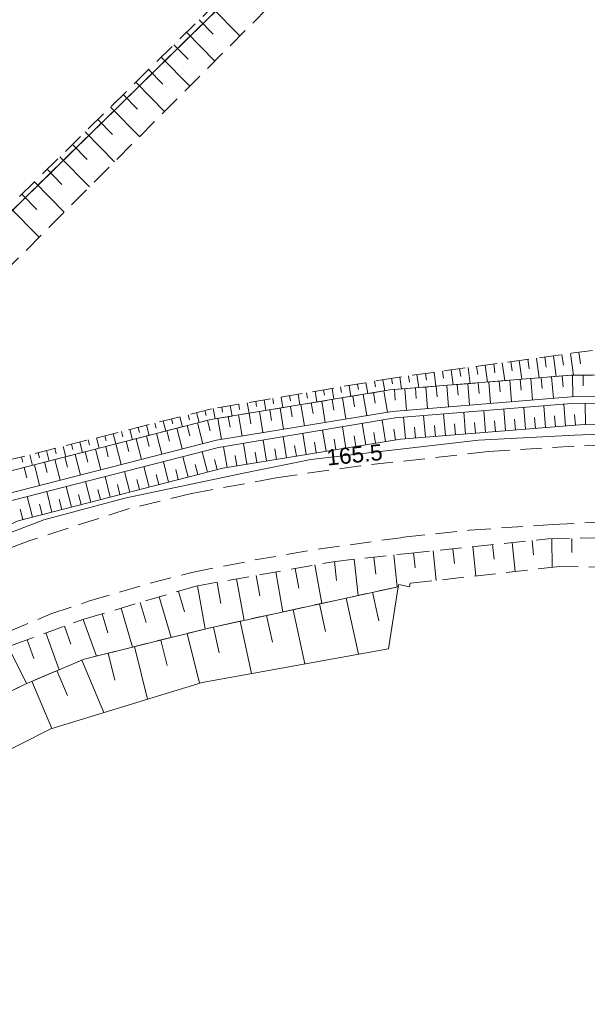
# Model space of a CAD drawing. Extents: x 7503703 to 7518012, y 5690450 to 5705715.
# Tile 42 of 50: x 7512754 to 7512780, y 5696889 to 5696935. Entities that reach past the tile are written whole.
import ezdxf

# ---------------------------------------------------------------- set-up
doc = ezdxf.new("R2010")
doc.units = 0
for name, pattern in [('PRZER1-1', [1, 0.5, -0.5]), ('PRZER2-1', [1.5, 1, -0.5]), ('PRZER3-1', [2, 1.5, -0.5])]:
    doc.linetypes.add(name, pattern=pattern)
for name, color, linetype, lineweight in [('EGDE', 7, 'CONTINUOUS', 18), ('GUPPRZ_O', 7, 'CONTINUOUS', 18), ('OTKC', 7, 'CONTINUOUS', 18), ('OTRK', 7, 'CONTINUOUS', 18), ('OTRU', 7, 'CONTINUOUS', 18)]:
    doc.layers.add(name, color=color, linetype=linetype, lineweight=lineweight)
for name, color, linetype, lineweight, true_color in [('EGUG', 96, 'CONTINUOUS', 18, 0x008000), ('GESKLU', 96, 'CONTINUOUS', 18, 0x008000), ('SUEP', 1, 'CONTINUOUS', 18, 0xff0000)]:
    doc.layers.add(name, color=color, linetype=linetype, lineweight=lineweight, true_color=true_color)
doc.styles.add('Arial', font='arial.ttf')

msp = doc.modelspace()

# ---------------------------------------------------------------- linework, layer by layer
at = {"layer": 'EGDE', "color": 7, "linetype": 'Continuous', "lineweight": 18, "elevation": 10.22}
msp.add_lwpolyline([(7512729.161, 5696902.336), (7512752.974, 5696925.642), (7512773.634, 5696945.879), (7512797.065, 5696968.816), (7512818.915, 5696990.213), (7512838.537, 5697009.42), (7512859.252, 5697029.706), (7512861.905, 5697038.564), (7512850.646, 5697050.063), (7512847.545, 5697053.223), (7512833.611, 5697039.586), (7512811.007, 5697017.48), (7512801.55, 5697008.23), (7512788.506, 5696995.453), (7512775.136, 5696982.375), (7512752.095, 5696959.778), (7512693.481, 5696901.899), (7512689.851, 5696898.43), (7512717.47, 5696890.889)], close=True, dxfattribs=at)
at = {"layer": 'EGUG', "color": 96, "linetype": 'PRZER1-1', "lineweight": 18, "true_color": 0x008000, "elevation": 10.08}
msp.add_lwpolyline([(7512693.481, 5696901.899), (7512752.095, 5696959.778), (7512775.136, 5696982.375), (7512788.506, 5696995.453), (7512801.55, 5697008.23), (7512811.007, 5697017.48), (7512833.611, 5697039.586), (7512847.545, 5697053.223), (7512850.646, 5697050.063), (7512861.905, 5697038.564), (7512859.252, 5697029.706), (7512838.537, 5697009.42), (7512818.915, 5696990.213), (7512797.065, 5696968.816), (7512773.634, 5696945.879), (7512752.974, 5696925.642), (7512729.161, 5696902.336), (7512717.47, 5696890.889), (7512689.851, 5696898.43)], close=True, dxfattribs=at)
msp.add_lwpolyline([(7512632.502, 5696809.033), (7512681.646, 5696856.369), (7512697.622, 5696871.76), (7512713.35, 5696886.929), (7512717.47, 5696890.889), (7512729.161, 5696902.336), (7512752.974, 5696925.642), (7512773.634, 5696945.879), (7512797.065, 5696968.816), (7512818.915, 5696990.213), (7512824.737, 5696986.83), (7512830.69, 5696983.37), (7512843.21, 5696976.09), (7512868.792, 5696961.226), (7512859.113, 5696928.83), (7512847.14, 5696889.52), (7512841.85, 5696872.13), (7512838.22, 5696867.12), (7512827.45, 5696855.45), (7512807.74, 5696835.39), (7512801.73, 5696828.43), (7512798.02, 5696824.61), (7512776.84, 5696802.84)], dxfattribs=at)
at = {"layer": 'GESKLU', "color": 96, "linetype": 'PRZER3-1', "lineweight": 18, "true_color": 0x008000, "elevation": 10.06}
msp.add_lwpolyline([(7512693.481, 5696901.899), (7512752.095, 5696959.778), (7512775.136, 5696982.375), (7512788.506, 5696995.453), (7512801.55, 5697008.23), (7512811.007, 5697017.48), (7512833.611, 5697039.586), (7512847.545, 5697053.223), (7512850.646, 5697050.063), (7512861.905, 5697038.564), (7512859.252, 5697029.706), (7512838.537, 5697009.42), (7512818.915, 5696990.213), (7512797.065, 5696968.816), (7512773.634, 5696945.879), (7512752.974, 5696925.642), (7512729.161, 5696902.336), (7512717.47, 5696890.889), (7512689.851, 5696898.43)], close=True, dxfattribs=at)
msp.add_lwpolyline([(7512632.502, 5696809.033), (7512681.646, 5696856.369), (7512697.622, 5696871.76), (7512713.35, 5696886.929), (7512717.47, 5696890.889), (7512729.161, 5696902.336), (7512752.974, 5696925.642), (7512773.634, 5696945.879), (7512797.065, 5696968.816), (7512818.915, 5696990.213), (7512824.737, 5696986.83), (7512830.69, 5696983.37), (7512843.21, 5696976.09), (7512868.792, 5696961.226), (7512859.113, 5696928.83), (7512847.14, 5696889.52), (7512841.85, 5696872.13), (7512838.22, 5696867.12), (7512827.45, 5696855.45), (7512807.74, 5696835.39), (7512801.73, 5696828.43), (7512798.02, 5696824.61), (7512776.84, 5696802.84)], dxfattribs=at)
at = {"layer": 'OTKC', "color": 7, "linetype": 'PRZER2-1', "lineweight": 18, "elevation": 10.18}
for points in [[(7512782.47, 5696914.99), (7512779.48, 5696914.88), (7512775.49, 5696914.63), (7512769.51, 5696913.97), (7512765.56, 5696913.41), (7512761.61, 5696912.67), (7512758.7, 5696911.97), (7512754.06, 5696910.48), (7512751.16, 5696909.36), (7512747.57, 5696907.58), (7512744.18, 5696905.81), (7512741.46, 5696904.15), (7512738.96, 5696902.35), (7512736.87, 5696900.59), (7512726.38, 5696890.96), (7512714.29, 5696879.83), (7512698.86, 5696865.66), (7512694.68, 5696861.82), (7512667.1, 5696834.17), (7512638.18, 5696805.03)], [(7512640.81, 5696802.57), (7512669.74, 5696831.7), (7512696.62, 5696858.71), (7512716.49, 5696877.01), (7512729, 5696888.49), (7512738.56, 5696897.36), (7512740.89, 5696899.28), (7512743.31, 5696901.06), (7512745, 5696902.14), (7512746.88, 5696903.2), (7512749.42, 5696904.52), (7512753.04, 5696906.22), (7512755.04, 5696907.05), (7512756.8, 5696907.64), (7512759.68, 5696908.49), (7512761.63, 5696908.99), (7512764.57, 5696909.57), (7512767.53, 5696910.08), (7512771.52, 5696910.63), (7512774.6, 5696910.96), (7512778.49, 5696911.23), (7512781.49, 5696911.37)]]:
    msp.add_lwpolyline(points, dxfattribs=at)
at = {"layer": 'OTRK', "color": 7, "linetype": 'PRZER2-1', "lineweight": 18, "elevation": 10.06}
msp.add_lwpolyline([(7512708.44, 5696880.09), (7512709.42, 5696882.46), (7512710.63, 5696884.32), (7512722.45, 5696895.82), (7512740.74, 5696913.93), (7512763.98, 5696936.78), (7512778.03, 5696950.93), (7512788.84, 5696961.54), (7512795.33, 5696967.76), (7512789.57, 5696960.66), (7512779.14, 5696949.77), (7512765.18, 5696935.36), (7512741.96, 5696912.08), (7512723.33, 5696894.55), (7512711.82, 5696883.33), (7512711.26, 5696881.34)], close=True, dxfattribs=at)
at = {"layer": 'OTRK', "color": 7, "linetype": 'Continuous', "lineweight": 18, "elevation": 10.06}
for points in [[(7512762.559, 5696935.382), (7512763.871, 5696934.048)], [(7512761.967, 5696934.8), (7512762.626, 5696934.13)], [(7512761.375, 5696934.218), (7512762.699, 5696932.872)], [(7512760.783, 5696933.637), (7512761.448, 5696932.96)], [(7512760.191, 5696933.055), (7512761.526, 5696931.697)], [(7512759.599, 5696932.473), (7512760.27, 5696931.791)], [(7512759.007, 5696931.891), (7512760.354, 5696930.521)], [(7512758.415, 5696931.309), (7512759.091, 5696930.621)], [(7512757.824, 5696930.727), (7512759.181, 5696929.346)], [(7512757.232, 5696930.145), (7512757.913, 5696929.451)], [(7512756.64, 5696929.563), (7512758.009, 5696928.17)], [(7512756.048, 5696928.981), (7512756.735, 5696928.282)], [(7512755.456, 5696928.399), (7512756.837, 5696926.995)], [(7512754.864, 5696927.817), (7512755.557, 5696927.112)], [(7512754.272, 5696927.235), (7512755.664, 5696925.82)], [(7512753.68, 5696926.653), (7512754.379, 5696925.942)], [(7512753.088, 5696926.071), (7512754.492, 5696924.644)], [(7512777.72, 5696918.998), (7512777.847, 5696918.077)], [(7512778.118, 5696919.053), (7512778.183, 5696918.582)], [(7512778.516, 5696919.108), (7512778.65, 5696918.142)], [(7512778.915, 5696919.163), (7512778.983, 5696918.669)], [(7512779.313, 5696919.218), (7512779.453, 5696918.201)], [(7512779.711, 5696919.273), (7512779.785, 5696918.739)], [(7512774.534, 5696918.559), (7512774.636, 5696917.816)], [(7512774.932, 5696918.614), (7512774.985, 5696918.231)], [(7512775.33, 5696918.669), (7512775.439, 5696917.881)], [(7512775.728, 5696918.724), (7512775.784, 5696918.319)], [(7512776.127, 5696918.779), (7512776.242, 5696917.947)], [(7512776.525, 5696918.833), (7512776.584, 5696918.406)], [(7512776.923, 5696918.888), (7512777.044, 5696918.012)], [(7512777.322, 5696918.943), (7512777.384, 5696918.494)], [(7512771.347, 5696918.119), (7512771.425, 5696917.555)], [(7512771.746, 5696918.174), (7512771.786, 5696917.881)], [(7512772.144, 5696918.229), (7512772.228, 5696917.62)], [(7512772.542, 5696918.284), (7512772.586, 5696917.968)], [(7512772.94, 5696918.339), (7512773.031, 5696917.686)], [(7512773.339, 5696918.394), (7512773.385, 5696918.056)], [(7512773.737, 5696918.449), (7512773.833, 5696917.751)], [(7512774.135, 5696918.504), (7512774.185, 5696918.144)], [(7512768.572, 5696917.653), (7512768.615, 5696917.399)], [(7512768.968, 5696917.72), (7512769.055, 5696917.21)], [(7512769.365, 5696917.787), (7512769.408, 5696917.531)], [(7512769.761, 5696917.854), (7512769.848, 5696917.341)], [(7512770.158, 5696917.922), (7512770.201, 5696917.664)], [(7512770.554, 5696917.989), (7512770.642, 5696917.472)], [(7512770.95, 5696918.056), (7512770.995, 5696917.79)], [(7512765.797, 5696917.182), (7512765.881, 5696916.687)], [(7512766.194, 5696917.249), (7512766.236, 5696917.001)], [(7512766.59, 5696917.317), (7512766.675, 5696916.817)], [(7512766.986, 5696917.384), (7512767.029, 5696917.133)], [(7512767.383, 5696917.451), (7512767.468, 5696916.948)], [(7512767.779, 5696917.518), (7512767.822, 5696917.266)], [(7512768.176, 5696917.586), (7512768.261, 5696917.079)], [(7512763.023, 5696916.712), (7512763.064, 5696916.47)], [(7512763.419, 5696916.779), (7512763.501, 5696916.294)], [(7512763.815, 5696916.846), (7512763.857, 5696916.603)], [(7512764.212, 5696916.913), (7512764.295, 5696916.425)], [(7512764.608, 5696916.981), (7512764.65, 5696916.735)], [(7512765.004, 5696917.048), (7512765.088, 5696916.556)], [(7512765.401, 5696917.115), (7512765.443, 5696916.868)], [(7512761.066, 5696916.257), (7512761.184, 5696915.789)], [(7512761.455, 5696916.356), (7512761.514, 5696916.123)], [(7512761.845, 5696916.454), (7512761.963, 5696915.989)], [(7512762.235, 5696916.553), (7512762.293, 5696916.321)], [(7512762.626, 5696916.645), (7512762.708, 5696916.163)], [(7512759.506, 5696915.863), (7512759.626, 5696915.389)], [(7512759.896, 5696915.962), (7512759.956, 5696915.726)], [(7512760.286, 5696916.06), (7512760.405, 5696915.589)], [(7512760.676, 5696916.159), (7512760.735, 5696915.924)], [(7512757.557, 5696915.371), (7512757.618, 5696915.13)], [(7512757.947, 5696915.469), (7512758.068, 5696914.989)], [(7512758.337, 5696915.568), (7512758.397, 5696915.329)], [(7512758.727, 5696915.666), (7512758.847, 5696915.189)], [(7512759.117, 5696915.765), (7512759.177, 5696915.527)], [(7512755.608, 5696914.878), (7512755.732, 5696914.389)], [(7512755.998, 5696914.976), (7512756.06, 5696914.733)], [(7512756.388, 5696915.075), (7512756.511, 5696914.589)], [(7512756.778, 5696915.174), (7512756.839, 5696914.931)], [(7512757.168, 5696915.272), (7512757.29, 5696914.789)], [(7512754.049, 5696914.484), (7512754.174, 5696913.99)], [(7512754.439, 5696914.582), (7512754.501, 5696914.336)], [(7512754.829, 5696914.681), (7512754.953, 5696914.189)], [(7512755.219, 5696914.779), (7512755.281, 5696914.534)], [(7512753.66, 5696914.385), (7512753.722, 5696914.137)], [(7512775.672, 5696910.29), (7512775.743, 5696909.608)], [(7512776.596, 5696910.386), (7512776.737, 5696909.029)], [(7512777.519, 5696910.482), (7512777.59, 5696909.807)], [(7512778.444, 5696910.563), (7512778.467, 5696909.223)], [(7512779.372, 5696910.579), (7512779.384, 5696909.916)], [(7512771.056, 5696909.804), (7512771.221, 5696908.309)], [(7512771.979, 5696909.905), (7512772.051, 5696909.209)], [(7512772.902, 5696910.001), (7512773.046, 5696908.617)], [(7512773.826, 5696910.097), (7512773.897, 5696909.409)], [(7512774.749, 5696910.193), (7512774.892, 5696908.823)], [(7512767.373, 5696909.339), (7512767.694, 5696907.54)], [(7512768.287, 5696909.497), (7512768.386, 5696908.605)], [(7512769.21, 5696909.6), (7512769.397, 5696907.912)], [(7512770.133, 5696909.702), (7512770.221, 5696908.906)], [(7512765.545, 5696909.013), (7512765.878, 5696907.144)], [(7512766.459, 5696909.176), (7512766.622, 5696908.259)], [(7512762.803, 5696908.524), (7512762.979, 5696907.537)], [(7512763.717, 5696908.687), (7512764.063, 5696906.748)], [(7512764.631, 5696908.85), (7512764.8, 5696907.898)], [(7512760.996, 5696908.105), (7512761.279, 5696907.141)], [(7512761.889, 5696908.36), (7512762.248, 5696906.347)], [(7512759.214, 5696907.583), (7512759.487, 5696906.655)], [(7512760.105, 5696907.844), (7512760.661, 5696905.952)], [(7512757.433, 5696907.06), (7512757.694, 5696906.169)], [(7512758.324, 5696907.321), (7512758.857, 5696905.502)], [(7512756.543, 5696906.796), (7512757.166, 5696905.081)], [(7512754.797, 5696906.162), (7512755.422, 5696904.444)], [(7512755.67, 5696906.479), (7512755.974, 5696905.642)], [(7512753.925, 5696905.845), (7512754.245, 5696904.964)], [(7512753.063, 5696905.503), (7512753.904, 5696903.804)]]:
    msp.add_lwpolyline(points, dxfattribs=at)
at = {"layer": 'OTRK', "color": 7, "linetype": 'PRZER2-1', "lineweight": 18, "elevation": 10.06}
for points in [[(7512780.34, 5696919.36), (7512771.21, 5696918.1), (7512762.54, 5696916.63), (7512752.61, 5696914.12), (7512747.32, 5696911.66), (7512742.88, 5696909.24), (7512738.01, 5696906.07), (7512732.17, 5696901.5), (7512724.04, 5696893.67), (7512714.78, 5696885.22), (7512712.38, 5696882.53), (7512723.98, 5696893.09), (7512732.56, 5696901.11), (7512738.26, 5696905.76), (7512742.86, 5696908.77), (7512747.36, 5696911.14), (7512752.93, 5696913.67), (7512762.51, 5696916.13), (7512770.87, 5696917.51), (7512779.36, 5696918.2), (7512798.75, 5696918.37)], [(7512641.25, 5696801.96), (7512670.2, 5696831.21), (7512697.09, 5696858.21), (7512716.93, 5696876.47), (7512729.15, 5696887.78), (7512738.73, 5696896.58), (7512743.67, 5696900.52), (7512747.46, 5696902.73), (7512753.28, 5696905.61), (7512756.58, 5696906.81), (7512761.83, 5696908.35), (7512768.22, 5696909.49), (7512771.74, 5696909.88), (7512778.27, 5696910.56), (7512788.64, 5696910.74)], [(7512788.68, 5696909.14), (7512778.8, 5696909.26), (7512771.82, 5696908.48), (7512771.8, 5696908.32), (7512771.29, 5696908.42), (7512771.27, 5696908.32), (7512762.42, 5696906.39), (7512756.6, 5696904.94), (7512753.8, 5696903.76), (7512749.07, 5696901.43), (7512744.55, 5696898.52), (7512739.68, 5696894.77), (7512730.16, 5696885.94), (7512718.25, 5696875.02), (7512698.16, 5696856.38), (7512671.27, 5696829.6), (7512641.76, 5696800.07)]]:
    msp.add_lwpolyline(points, dxfattribs=at)
at = {"layer": 'OTRU', "color": 7, "linetype": 'Continuous', "lineweight": 18, "elevation": 10.06}
for points in [[(7512798.75, 5696918.37), (7512779.36, 5696918.2), (7512770.87, 5696917.51), (7512762.51, 5696916.13), (7512752.93, 5696913.67), (7512747.36, 5696911.14), (7512742.86, 5696908.77), (7512738.26, 5696905.76), (7512732.56, 5696901.11), (7512723.98, 5696893.09), (7512712.38, 5696882.53)], [(7512777.946, 5696918.085), (7512777.987, 5696917.584)], [(7512778.436, 5696918.125), (7512778.518, 5696917.122)], [(7512778.926, 5696918.165), (7512778.967, 5696917.663)], [(7512779.416, 5696918.2), (7512779.425, 5696917.191)], [(7512779.908, 5696918.205), (7512779.912, 5696917.7)], [(7512772.557, 5696917.647), (7512772.639, 5696916.645)], [(7512773.047, 5696917.687), (7512773.088, 5696917.186)], [(7512773.537, 5696917.727), (7512773.618, 5696916.724)], [(7512774.027, 5696917.767), (7512774.068, 5696917.265)], [(7512774.517, 5696917.806), (7512774.598, 5696916.804)], [(7512775.007, 5696917.846), (7512775.047, 5696917.345)], [(7512775.497, 5696917.886), (7512775.578, 5696916.884)], [(7512775.987, 5696917.926), (7512776.027, 5696917.425)], [(7512776.476, 5696917.966), (7512776.558, 5696916.963)], [(7512776.966, 5696918.005), (7512777.007, 5696917.504)], [(7512777.456, 5696918.045), (7512777.538, 5696917.043)], [(7512713.14, 5696881.74), (7512724.46, 5696892.22), (7512733.18, 5696900.31), (7512738.87, 5696904.92), (7512743.27, 5696907.85), (7512747.63, 5696910.21), (7512752.93, 5696912.65), (7512762.77, 5696915.16), (7512770.98, 5696916.51), (7512779.35, 5696917.19), (7512798.63, 5696917.37)], [(7512769.145, 5696917.225), (7512769.227, 5696916.73)], [(7512769.63, 5696917.305), (7512769.794, 5696916.315)], [(7512770.115, 5696917.385), (7512770.197, 5696916.89)], [(7512770.6, 5696917.465), (7512770.764, 5696916.474)], [(7512771.087, 5696917.528), (7512771.128, 5696917.027)], [(7512771.577, 5696917.567), (7512771.659, 5696916.565)], [(7512772.067, 5696917.607), (7512772.108, 5696917.106)], [(7512798.53, 5696916.03), (7512779.76, 5696915.88), (7512771.37, 5696915.21), (7512763.07, 5696913.86), (7512753.51, 5696911.4), (7512748.27, 5696909.01), (7512743.86, 5696906.64), (7512739.52, 5696903.79), (7512734, 5696899.3), (7512725.22, 5696891.32), (7512713.83, 5696880.85), (7512712.93, 5696880.72), (7512713.34, 5696881.51), (7512724.72, 5696891.97), (7512733.41, 5696900.05), (7512739.04, 5696904.64), (7512743.48, 5696907.56), (7512747.76, 5696909.87), (7512753.21, 5696912.35), (7512762.87, 5696914.82), (7512771.13, 5696916.21), (7512779.36, 5696916.88), (7512798.61, 5696917)], [(7512766.235, 5696916.745), (7512766.317, 5696916.251)], [(7512766.72, 5696916.825), (7512766.884, 5696915.836)], [(7512767.205, 5696916.905), (7512767.287, 5696916.411)], [(7512767.69, 5696916.985), (7512767.854, 5696915.996)], [(7512768.175, 5696917.065), (7512768.257, 5696916.57)], [(7512768.66, 5696917.145), (7512768.824, 5696916.155)], [(7512777.211, 5696915.676), (7512777.13, 5696916.698)], [(7512778.146, 5696915.751), (7512778.065, 5696916.775)], [(7512779.081, 5696915.826), (7512778.999, 5696916.851)], [(7512780.017, 5696915.882), (7512780.009, 5696916.884)], [(7512763.326, 5696916.265), (7512763.407, 5696915.771)], [(7512763.811, 5696916.345), (7512763.974, 5696915.358)], [(7512764.296, 5696916.425), (7512764.377, 5696915.931)], [(7512764.781, 5696916.505), (7512764.944, 5696915.517)], [(7512765.266, 5696916.585), (7512765.347, 5696916.091)], [(7512765.751, 5696916.665), (7512765.914, 5696915.677)], [(7512771.601, 5696915.228), (7512771.52, 5696916.242)], [(7512772.536, 5696915.303), (7512772.455, 5696916.318)], [(7512773.471, 5696915.378), (7512773.39, 5696916.394)], [(7512774.406, 5696915.452), (7512774.325, 5696916.47)], [(7512775.341, 5696915.527), (7512775.26, 5696916.546)], [(7512776.276, 5696915.602), (7512776.195, 5696916.622)], [(7512778.614, 5696915.788), (7512778.573, 5696916.301)], [(7512779.549, 5696915.863), (7512779.508, 5696916.372)], [(7512761.406, 5696915.847), (7512761.531, 5696915.361)], [(7512761.882, 5696915.969), (7512762.132, 5696914.997)], [(7512762.359, 5696916.091), (7512762.483, 5696915.605)], [(7512762.841, 5696916.185), (7512763.004, 5696915.198)], [(7512768.822, 5696914.796), (7512768.659, 5696915.794)], [(7512769.747, 5696914.946), (7512769.584, 5696915.95)], [(7512770.673, 5696915.097), (7512770.509, 5696916.106)], [(7512772.069, 5696915.266), (7512772.028, 5696915.773)], [(7512773.004, 5696915.34), (7512772.963, 5696915.848)], [(7512773.939, 5696915.415), (7512773.898, 5696915.924)], [(7512774.874, 5696915.49), (7512774.833, 5696915.999)], [(7512775.809, 5696915.564), (7512775.768, 5696916.074)], [(7512776.744, 5696915.639), (7512776.703, 5696916.15)], [(7512777.679, 5696915.714), (7512777.638, 5696916.225)], [(7512759.502, 5696915.358), (7512759.626, 5696914.874)], [(7512759.978, 5696915.48), (7512760.227, 5696914.511)], [(7512760.454, 5696915.602), (7512760.579, 5696915.117)], [(7512760.93, 5696915.724), (7512761.179, 5696914.754)], [(7512766.044, 5696914.344), (7512765.884, 5696915.327)], [(7512766.97, 5696914.494), (7512766.809, 5696915.483)], [(7512767.896, 5696914.645), (7512767.734, 5696915.639)], [(7512769.285, 5696914.871), (7512769.203, 5696915.371)], [(7512770.21, 5696915.021), (7512770.129, 5696915.525)], [(7512771.136, 5696915.172), (7512771.054, 5696915.678)], [(7512757.598, 5696914.869), (7512757.722, 5696914.386)], [(7512758.074, 5696914.991), (7512758.322, 5696914.025)], [(7512758.55, 5696915.113), (7512758.674, 5696914.63)], [(7512759.026, 5696915.235), (7512759.274, 5696914.268)], [(7512763.267, 5696913.892), (7512763.109, 5696914.86)], [(7512764.193, 5696914.043), (7512764.034, 5696915.016)], [(7512765.119, 5696914.193), (7512764.959, 5696915.172)], [(7512766.507, 5696914.419), (7512766.427, 5696914.912)], [(7512767.433, 5696914.57), (7512767.352, 5696915.065)], [(7512768.359, 5696914.72), (7512768.278, 5696915.218)], [(7512756.169, 5696914.502), (7512756.417, 5696913.539)], [(7512756.646, 5696914.624), (7512756.769, 5696914.142)], [(7512757.122, 5696914.746), (7512757.369, 5696913.782)], [(7512761.446, 5696913.442), (7512761.202, 5696914.393)], [(7512762.355, 5696913.676), (7512762.11, 5696914.626)], [(7512763.73, 5696913.967), (7512763.651, 5696914.453)], [(7512764.656, 5696914.118), (7512764.576, 5696914.606)], [(7512765.581, 5696914.268), (7512765.502, 5696914.759)], [(7512754.265, 5696914.013), (7512754.512, 5696913.053)], [(7512754.741, 5696914.135), (7512754.865, 5696913.655)], [(7512755.217, 5696914.257), (7512755.464, 5696913.296)], [(7512755.693, 5696914.38), (7512755.817, 5696913.899)], [(7512760.538, 5696913.208), (7512760.293, 5696914.161)], [(7512761.901, 5696913.559), (7512761.778, 5696914.034)], [(7512762.809, 5696913.793), (7512762.687, 5696914.267)], [(7512753.789, 5696913.891), (7512753.912, 5696913.411)], [(7512758.721, 5696912.741), (7512758.476, 5696913.696)], [(7512759.63, 5696912.975), (7512759.384, 5696913.929)], [(7512760.084, 5696913.092), (7512759.961, 5696913.568)], [(7512760.992, 5696913.325), (7512760.87, 5696913.801)], [(7512756.905, 5696912.274), (7512756.658, 5696913.232)], [(7512757.813, 5696912.507), (7512757.567, 5696913.464)], [(7512758.267, 5696912.624), (7512758.144, 5696913.102)], [(7512759.176, 5696912.858), (7512759.053, 5696913.335)], [(7512755.088, 5696911.806), (7512754.841, 5696912.767)], [(7512755.996, 5696912.04), (7512755.749, 5696912.999)], [(7512756.45, 5696912.157), (7512756.327, 5696912.636)], [(7512757.359, 5696912.39), (7512757.236, 5696912.869)], [(7512754.179, 5696911.572), (7512753.932, 5696912.535)], [(7512754.634, 5696911.689), (7512754.51, 5696912.17)], [(7512755.542, 5696911.923), (7512755.419, 5696912.403)], [(7512753.725, 5696911.455), (7512753.601, 5696911.937)], [(7512643.25, 5696797.72), (7512672.83, 5696827.43), (7512699.17, 5696853.95), (7512719.24, 5696872.6), (7512731.55, 5696883.89), (7512740.76, 5696892.34), (7512745.52, 5696896.31), (7512750.55, 5696899.43), (7512755.03, 5696901.69), (7512762.11, 5696903.85), (7512770.81, 5696905.42), (7512771.27, 5696908.32), (7512762.42, 5696906.39), (7512756.6, 5696904.94), (7512753.8, 5696903.76), (7512749.07, 5696901.43), (7512744.55, 5696898.52), (7512739.68, 5696894.77), (7512730.16, 5696885.94), (7512718.25, 5696875.02), (7512698.16, 5696856.38), (7512671.27, 5696829.6), (7512641.76, 5696800.07)], [(7512770.072, 5696908.059), (7512770.363, 5696906.725)], [(7512767.593, 5696907.518), (7512767.874, 5696906.23)], [(7512768.832, 5696907.788), (7512769.404, 5696905.166)], [(7512766.354, 5696907.248), (7512766.906, 5696904.715)], [(7512763.875, 5696906.707), (7512764.408, 5696904.265)], [(7512765.115, 5696906.978), (7512765.386, 5696905.734)], [(7512761.404, 5696906.137), (7512761.983, 5696903.811)], [(7512762.636, 5696906.437), (7512762.897, 5696905.238)], [(7512760.173, 5696905.83), (7512760.471, 5696904.635)], [(7512757.711, 5696905.217), (7512758.025, 5696903.958)], [(7512758.942, 5696905.523), (7512759.553, 5696903.07)], [(7512756.486, 5696904.892), (7512757.516, 5696902.449)], [(7512755.318, 5696904.4), (7512755.807, 5696903.238)], [(7512754.149, 5696903.907), (7512755.077, 5696901.704)]]:
    msp.add_lwpolyline(points, dxfattribs=at)
at = {"layer": 'SUEP', "color": 1, "linetype": 'Continuous', "lineweight": 18, "true_color": 0xff0000, "elevation": 10.14}
msp.add_lwpolyline([(7512785.36, 5696915.64), (7512779.51, 5696915.4), (7512775.02, 5696915.16), (7512767.18, 5696914.27), (7512763.96, 5696913.61), (7512758.5, 5696912.46), (7512754.71, 5696911.44), (7512750.95, 5696910.02), (7512747, 5696908.04), (7512743.95, 5696906.2), (7512743.54, 5696906.12), (7512740.47, 5696904), (7512737.06, 5696901.36), (7512734.52, 5696899.33), (7512729.02, 5696894.13), (7512720.32, 5696886.17), (7512713.3, 5696879.81), (7512697.88, 5696865.66), (7512697.81, 5696866.56), (7512693.99, 5696871.01), (7512692.9, 5696871.57), (7512691.693, 5696872.035)], dxfattribs=at)

# ---------------------------------------------------------------- texts
at = {"layer": 'GUPPRZ_O', "color": 1, "linetype": 'Continuous', "lineweight": 0, "true_color": 0xff0000, "style": 'Arial'}
msp.add_text('165.5', height=0.75, rotation=5.8907, dxfattribs=at).set_placement((7512767.96, 5696913.978, 10.8))

doc.saveas('drawing.dxf')
